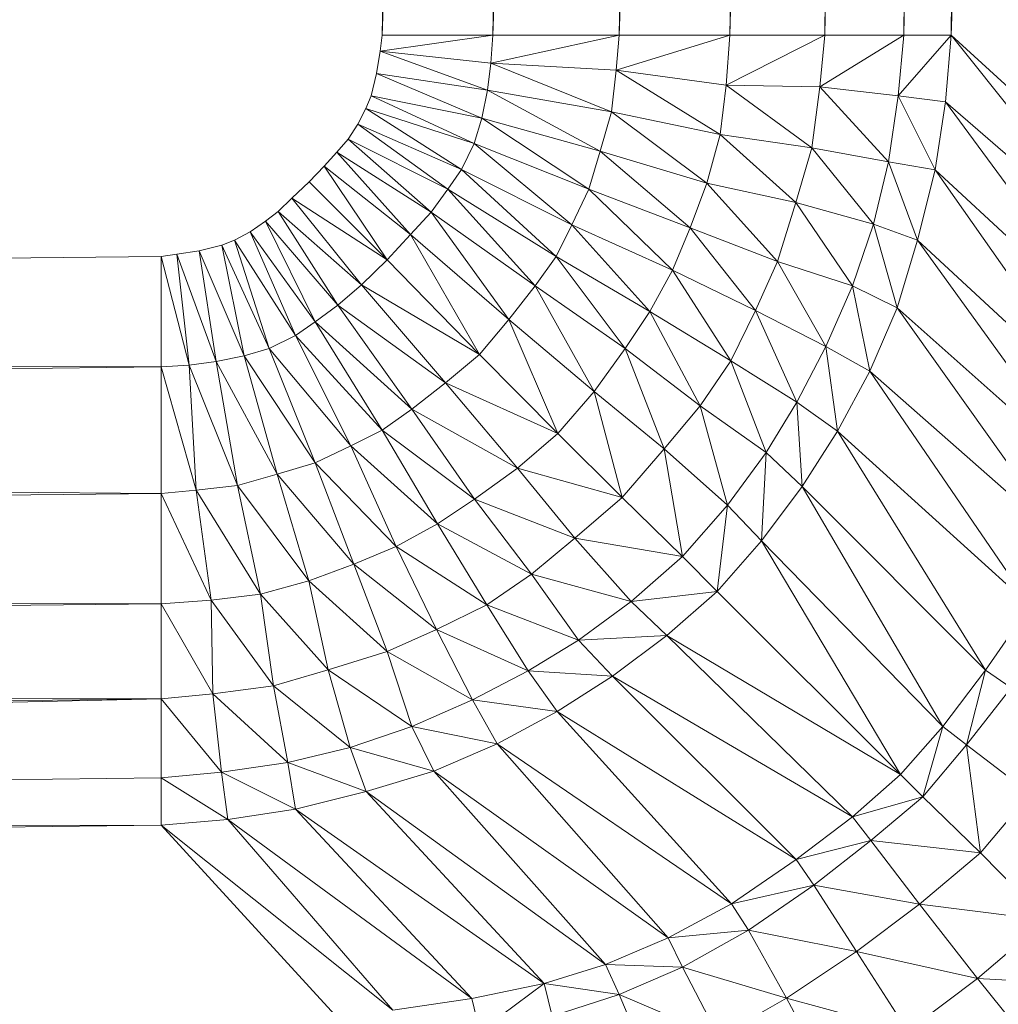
# Model space of a CAD drawing. Header units: metres. Extents: x 391.1 to 427.5, y 12.7 to 29.9.
# Tile 156 of 212: x 408.8227 to 408.8645, y 23.4224 to 23.4644. Entities that reach past the tile are written whole.
import ezdxf

# ---------------------------------------------------------------- set-up
doc = ezdxf.new("R2010")
doc.units = ezdxf.units.M
doc.layers.add('02_MOBILIARIO', color=7, linetype='Continuous', lineweight=18)

# ---------------------------------------------------------------- blocks, each defined once
blk = doc.blocks.new('Family - Plats de dutxa PS-1-153501-01_CLI_AIRE_PS1')
at = {"layer": '02_MOBILIARIO', "color": 253, "true_color": 0xaaaaaa}
for p, q in [((0.709829, 0.4), (0.706458, 0.112978)), ((0.714548, 0.4), (0.706458, 0.112978)), ((0.706458, 0.112978), (0.709829, 0.4)), ((0.706458, 0.112978), (0.714548, 0.4)), ((0.714548, 0.4), (0.711177, 0.112978)), ((0.719941, 0.4), (0.711177, 0.112978)), ((0.711177, 0.112978), (0.714548, 0.4)), ((0.711177, 0.112978), (0.719941, 0.4)), ((0.719941, 0.4), (0.71657, 0.112978)), ((0.72466, 0.4), (0.71657, 0.112978)), ((0.71657, 0.112978), (0.719941, 0.4)), ((0.71657, 0.112978), (0.72466, 0.4)), ((0.72466, 0.4), (0.721289, 0.112978)), ((0.72466, 0.4), (0.721289, 0.112978)), ((0.728705, 0.4), (0.721289, 0.112978)), ((0.721289, 0.112978), (0.728705, 0.4)), ((0.725334, 0.112978), (0.728705, 0.4)), ((0.728705, 0.4), (0.725334, 0.112978)), ((0.732076, 0.4), (0.725334, 0.112978)), ((0.725334, 0.112978), (0.732076, 0.4)), ((0.728705, 0.112978), (0.732076, 0.4)), ((0.734098, 0.4), (0.728705, 0.112978)), ((0.728705, 0.112978), (0.732076, 0.4)), ((0.728705, 0.112978), (0.734098, 0.4)), ((0.734098, 0.4), (0.730727, 0.112978)), ((0.742188, 0.4), (0.730727, 0.112978)), ((0.730727, 0.112978), (0.734098, 0.4)), ((0.730727, 0.112978), (0.742188, 0.4)), ((0.706458, 0.112978), (0.706367, 0.112301)), ((0.711177, 0.112978), (0.706367, 0.112301)), ((0.706367, 0.112301), (0.706458, 0.112978)), ((0.706367, 0.112301), (0.711177, 0.112978)), ((0.706458, 0.112978), (0.711177, 0.112978)), ((0.711177, 0.112978), (0.706458, 0.112978)), ((0.71657, 0.112978), (0.711093, 0.11178)), ((0.711093, 0.11178), (0.711177, 0.112978)), ((0.711093, 0.11178), (0.71657, 0.112978)), ((0.711177, 0.112978), (0.711093, 0.11178)), ((0.711177, 0.112978), (0.71657, 0.112978)), ((0.71657, 0.112978), (0.711177, 0.112978)), ((0.721289, 0.112978), (0.716429, 0.11148)), ((0.716429, 0.11148), (0.71657, 0.112978)), ((0.716429, 0.11148), (0.721289, 0.112978)), ((0.71657, 0.112978), (0.716429, 0.11148)), ((0.71657, 0.112978), (0.721289, 0.112978)), ((0.721289, 0.112978), (0.71657, 0.112978)), ((0.721289, 0.112978), (0.721131, 0.110841)), ((0.725334, 0.112978), (0.721131, 0.110841)), ((0.721131, 0.110841), (0.721289, 0.112978)), ((0.721131, 0.110841), (0.725334, 0.112978)), ((0.725334, 0.112978), (0.721289, 0.112978)), ((0.725334, 0.112978), (0.721289, 0.112978)), ((0.728705, 0.112978), (0.725124, 0.11077)), ((0.725124, 0.11077), (0.725334, 0.112978)), ((0.725124, 0.11077), (0.728705, 0.112978)), ((0.725334, 0.112978), (0.725124, 0.11077)), ((0.728705, 0.112978), (0.725334, 0.112978)), ((0.728705, 0.112978), (0.725334, 0.112978)), ((0.730727, 0.112978), (0.728464, 0.110394)), ((0.728464, 0.110394), (0.728705, 0.112978)), ((0.728464, 0.110394), (0.730727, 0.112978)), ((0.728705, 0.112978), (0.728464, 0.110394)), ((0.728705, 0.112978), (0.730727, 0.112978)), ((0.730727, 0.112978), (0.728705, 0.112978)), ((0.73049, 0.110131), (0.730727, 0.112978)), ((0.730727, 0.112978), (0.73049, 0.110131)), ((0.730727, 0.112978), (0.738817, 0.105562)), ((0.738615, 0.10309), (0.730727, 0.112978)), ((0.730727, 0.112978), (0.738817, 0.105562)), ((0.730727, 0.112978), (0.738615, 0.10309)), ((0.706367, 0.112301), (0.706215, 0.111346)), ((0.706215, 0.111346), (0.706367, 0.112301)), ((0.710941, 0.11063), (0.706367, 0.112301)), ((0.706367, 0.112301), (0.711093, 0.11178)), ((0.706367, 0.112301), (0.710941, 0.11063)), ((0.706367, 0.112301), (0.711093, 0.11178)), ((0.710941, 0.11063), (0.711093, 0.11178)), ((0.711093, 0.11178), (0.710941, 0.11063)), ((0.716241, 0.109714), (0.711093, 0.11178)), ((0.711093, 0.11178), (0.716429, 0.11148)), ((0.711093, 0.11178), (0.716241, 0.109714)), ((0.711093, 0.11178), (0.716429, 0.11148)), ((0.706215, 0.111346), (0.705977, 0.110391)), ((0.705977, 0.110391), (0.706215, 0.111346)), ((0.710703, 0.109436), (0.706215, 0.111346)), ((0.706215, 0.111346), (0.710941, 0.11063)), ((0.706215, 0.111346), (0.710703, 0.109436)), ((0.710941, 0.11063), (0.706215, 0.111346)), ((0.716241, 0.109714), (0.716429, 0.11148)), ((0.716429, 0.11148), (0.716241, 0.109714)), ((0.720868, 0.108737), (0.716429, 0.11148)), ((0.716429, 0.11148), (0.721131, 0.110841)), ((0.716429, 0.11148), (0.720868, 0.108737)), ((0.716429, 0.11148), (0.721131, 0.110841)), ((0.710703, 0.109436), (0.710941, 0.11063)), ((0.710941, 0.11063), (0.710703, 0.109436)), ((0.715753, 0.108024), (0.710941, 0.11063)), ((0.710941, 0.11063), (0.716241, 0.109714)), ((0.710941, 0.11063), (0.715753, 0.108024)), ((0.716241, 0.109714), (0.710941, 0.11063)), ((0.721131, 0.110841), (0.720868, 0.108737)), ((0.720868, 0.108737), (0.721131, 0.110841)), ((0.724786, 0.108178), (0.721131, 0.110841)), ((0.721131, 0.110841), (0.725124, 0.11077)), ((0.721131, 0.110841), (0.724786, 0.108178)), ((0.721131, 0.110841), (0.725124, 0.11077)), ((0.724786, 0.108178), (0.725124, 0.11077)), ((0.725124, 0.11077), (0.724786, 0.108178)), ((0.728051, 0.107577), (0.725124, 0.11077)), ((0.725124, 0.11077), (0.728464, 0.110394)), ((0.725124, 0.11077), (0.728051, 0.107577)), ((0.725124, 0.11077), (0.728464, 0.110394)), ((0.705977, 0.110391), (0.70576, 0.109849)), ((0.70576, 0.109849), (0.705977, 0.110391)), ((0.710383, 0.108362), (0.705977, 0.110391)), ((0.705977, 0.110391), (0.710703, 0.109436)), ((0.705977, 0.110391), (0.710383, 0.108362)), ((0.710703, 0.109436), (0.705977, 0.110391)), ((0.728051, 0.107577), (0.728464, 0.110394)), ((0.728464, 0.110394), (0.728051, 0.107577)), ((0.73004, 0.107239), (0.728464, 0.110394)), ((0.728464, 0.110394), (0.73049, 0.110131)), ((0.728464, 0.110394), (0.73004, 0.107239)), ((0.728464, 0.110394), (0.73049, 0.110131)), ((0.73004, 0.107239), (0.73049, 0.110131)), ((0.73049, 0.110131), (0.73004, 0.107239)), ((0.738129, 0.099724), (0.73049, 0.110131)), ((0.73049, 0.110131), (0.738615, 0.10309)), ((0.73049, 0.110131), (0.738129, 0.099724)), ((0.738615, 0.10309), (0.73049, 0.110131)), ((0.70576, 0.109849), (0.705413, 0.109176)), ((0.705413, 0.109176), (0.70576, 0.109849)), ((0.710383, 0.108362), (0.70576, 0.109849)), ((0.709835, 0.107245), (0.70576, 0.109849)), ((0.70576, 0.109849), (0.710383, 0.108362)), ((0.70576, 0.109849), (0.709835, 0.107245)), ((0.715753, 0.108024), (0.716241, 0.109714)), ((0.716241, 0.109714), (0.715753, 0.108024)), ((0.720305, 0.106671), (0.716241, 0.109714)), ((0.716241, 0.109714), (0.720868, 0.108737)), ((0.716241, 0.109714), (0.720305, 0.106671)), ((0.720868, 0.108737), (0.716241, 0.109714)), ((0.710383, 0.108362), (0.710703, 0.109436)), ((0.710703, 0.109436), (0.710383, 0.108362)), ((0.715265, 0.106408), (0.710703, 0.109436)), ((0.710703, 0.109436), (0.715753, 0.108024)), ((0.710703, 0.109436), (0.715265, 0.106408)), ((0.715753, 0.108024), (0.710703, 0.109436)), ((0.705413, 0.109176), (0.704996, 0.108539)), ((0.704996, 0.108539), (0.705413, 0.109176)), ((0.709257, 0.106408), (0.705413, 0.109176)), ((0.705413, 0.109176), (0.709835, 0.107245)), ((0.705413, 0.109176), (0.709257, 0.106408)), ((0.709835, 0.107245), (0.705413, 0.109176)), ((0.704996, 0.108539), (0.704517, 0.107983)), ((0.704517, 0.107983), (0.704996, 0.108539)), ((0.708544, 0.105432), (0.704996, 0.108539)), ((0.704996, 0.108539), (0.709257, 0.106408)), ((0.704996, 0.108539), (0.708544, 0.105432)), ((0.709257, 0.106408), (0.704996, 0.108539)), ((0.720868, 0.108737), (0.720305, 0.106671)), ((0.720305, 0.106671), (0.720868, 0.108737)), ((0.724107, 0.105845), (0.720868, 0.108737)), ((0.720868, 0.108737), (0.724786, 0.108178)), ((0.720868, 0.108737), (0.724107, 0.105845)), ((0.724786, 0.108178), (0.720868, 0.108737)), ((0.704517, 0.107983), (0.703977, 0.107383)), ((0.703977, 0.107383), (0.704517, 0.107983)), ((0.707666, 0.104477), (0.704517, 0.107983)), ((0.704517, 0.107983), (0.708544, 0.105432)), ((0.704517, 0.107983), (0.707666, 0.104477)), ((0.708544, 0.105432), (0.704517, 0.107983)), ((0.709835, 0.107245), (0.710383, 0.108362)), ((0.710383, 0.108362), (0.709835, 0.107245)), ((0.714548, 0.104888), (0.710383, 0.108362)), ((0.710383, 0.108362), (0.715265, 0.106408)), ((0.710383, 0.108362), (0.714548, 0.104888)), ((0.715265, 0.106408), (0.710383, 0.108362)), ((0.715265, 0.106408), (0.715753, 0.108024)), ((0.715753, 0.108024), (0.715265, 0.106408)), ((0.719592, 0.104756), (0.715753, 0.108024)), ((0.715753, 0.108024), (0.720305, 0.106671)), ((0.715753, 0.108024), (0.719592, 0.104756)), ((0.720305, 0.106671), (0.715753, 0.108024)), ((0.724786, 0.108178), (0.724107, 0.105845)), ((0.724107, 0.105845), (0.724786, 0.108178)), ((0.727413, 0.10491), (0.724786, 0.108178)), ((0.724786, 0.108178), (0.728051, 0.107577)), ((0.724786, 0.108178), (0.727413, 0.10491)), ((0.728051, 0.107577), (0.724786, 0.108178)), ((0.727413, 0.10491), (0.728051, 0.107577)), ((0.728051, 0.107577), (0.727413, 0.10491)), ((0.729289, 0.104233), (0.728051, 0.107577)), ((0.728051, 0.107577), (0.73004, 0.107239)), ((0.728051, 0.107577), (0.729289, 0.104233)), ((0.73004, 0.107239), (0.728051, 0.107577)), ((0.703977, 0.107383), (0.703332, 0.106722)), ((0.703332, 0.106722), (0.703977, 0.107383)), ((0.706672, 0.103393), (0.703977, 0.107383)), ((0.703977, 0.107383), (0.707666, 0.104477)), ((0.703977, 0.107383), (0.706672, 0.103393)), ((0.707666, 0.104477), (0.703977, 0.107383)), ((0.709257, 0.106408), (0.709835, 0.107245)), ((0.709835, 0.107245), (0.709257, 0.106408)), ((0.713873, 0.10354), (0.709835, 0.107245)), ((0.709835, 0.107245), (0.714548, 0.104888)), ((0.709835, 0.107245), (0.713873, 0.10354)), ((0.714548, 0.104888), (0.709835, 0.107245)), ((0.729289, 0.104233), (0.73004, 0.107239)), ((0.73004, 0.107239), (0.729289, 0.104233)), ((0.737484, 0.096631), (0.73004, 0.107239)), ((0.73004, 0.107239), (0.738129, 0.099724)), ((0.73004, 0.107239), (0.737484, 0.096631)), ((0.738129, 0.099724), (0.73004, 0.107239)), ((0.703332, 0.106722), (0.702597, 0.106017)), ((0.702597, 0.106017), (0.703332, 0.106722)), ((0.706672, 0.103393), (0.703332, 0.106722)), ((0.703332, 0.106722), (0.706672, 0.103393)), ((0.709257, 0.106408), (0.708544, 0.105432)), ((0.708544, 0.105432), (0.709257, 0.106408)), ((0.712976, 0.102276), (0.709257, 0.106408)), ((0.709257, 0.106408), (0.713873, 0.10354)), ((0.709257, 0.106408), (0.712976, 0.102276)), ((0.713873, 0.10354), (0.709257, 0.106408)), ((0.714548, 0.104888), (0.715265, 0.106408)), ((0.715265, 0.106408), (0.714548, 0.104888)), ((0.718842, 0.102952), (0.715265, 0.106408)), ((0.715265, 0.106408), (0.719592, 0.104756)), ((0.715265, 0.106408), (0.718842, 0.102952)), ((0.719592, 0.104756), (0.715265, 0.106408)), ((0.720305, 0.106671), (0.719592, 0.104756)), ((0.719592, 0.104756), (0.720305, 0.106671)), ((0.723319, 0.103328), (0.720305, 0.106671)), ((0.720305, 0.106671), (0.724107, 0.105845)), ((0.720305, 0.106671), (0.723319, 0.103328)), ((0.724107, 0.105845), (0.720305, 0.106671)), ((0.702597, 0.106017), (0.702012, 0.105462)), ((0.702012, 0.105462), (0.702597, 0.106017)), ((0.702597, 0.106017), (0.706672, 0.103393)), ((0.706672, 0.103393), (0.702597, 0.106017)), ((0.705572, 0.102327), (0.702597, 0.106017)), ((0.702597, 0.106017), (0.705572, 0.102327)), ((0.702012, 0.105462), (0.701473, 0.105041)), ((0.701473, 0.105041), (0.702012, 0.105462)), ((0.702012, 0.105462), (0.705572, 0.102327)), ((0.705572, 0.102327), (0.702012, 0.105462)), ((0.704566, 0.101453), (0.702012, 0.105462)), ((0.702012, 0.105462), (0.704566, 0.101453)), ((0.724107, 0.105845), (0.723319, 0.103328)), ((0.723319, 0.103328), (0.724107, 0.105845)), ((0.727413, 0.10491), (0.724107, 0.105845)), ((0.726512, 0.10228), (0.724107, 0.105845)), ((0.724107, 0.105845), (0.727413, 0.10491)), ((0.724107, 0.105845), (0.726512, 0.10228)), ((0.701473, 0.105041), (0.700821, 0.104584)), ((0.700821, 0.104584), (0.701473, 0.105041)), ((0.701473, 0.105041), (0.704566, 0.101453)), ((0.704566, 0.101453), (0.701473, 0.105041)), ((0.703589, 0.10074), (0.701473, 0.105041)), ((0.701473, 0.105041), (0.703589, 0.10074)), ((0.708544, 0.105432), (0.707666, 0.104477)), ((0.707666, 0.104477), (0.708544, 0.105432)), ((0.712976, 0.102276), (0.708544, 0.105432)), ((0.711851, 0.100843), (0.708544, 0.105432)), ((0.708544, 0.105432), (0.712976, 0.102276)), ((0.708544, 0.105432), (0.711851, 0.100843)), ((0.713873, 0.10354), (0.714548, 0.104888)), ((0.714548, 0.104888), (0.713873, 0.10354)), ((0.717866, 0.101187), (0.714548, 0.104888)), ((0.714548, 0.104888), (0.718842, 0.102952)), ((0.714548, 0.104888), (0.717866, 0.101187)), ((0.718842, 0.102952), (0.714548, 0.104888)), ((0.719592, 0.104756), (0.718842, 0.102952)), ((0.718842, 0.102952), (0.719592, 0.104756)), ((0.723319, 0.103328), (0.719592, 0.104756)), ((0.72238, 0.101224), (0.719592, 0.104756)), ((0.719592, 0.104756), (0.723319, 0.103328)), ((0.719592, 0.104756), (0.72238, 0.101224)), ((0.726512, 0.10228), (0.727413, 0.10491)), ((0.727413, 0.10491), (0.726512, 0.10228)), ((0.728426, 0.101341), (0.727413, 0.10491)), ((0.727413, 0.10491), (0.729289, 0.104233)), ((0.727413, 0.10491), (0.728426, 0.101341)), ((0.729289, 0.104233), (0.727413, 0.10491)), ((0.700149, 0.104237), (0.699606, 0.10402)), ((0.699606, 0.10402), (0.700149, 0.104237)), ((0.700821, 0.104584), (0.700149, 0.104237)), ((0.700149, 0.104237), (0.700821, 0.104584)), ((0.700149, 0.104237), (0.702753, 0.100162)), ((0.702753, 0.100162), (0.700149, 0.104237)), ((0.701635, 0.099615), (0.700149, 0.104237)), ((0.700149, 0.104237), (0.701635, 0.099615)), ((0.700821, 0.104584), (0.703589, 0.10074)), ((0.703589, 0.10074), (0.700821, 0.104584)), ((0.702753, 0.100162), (0.700821, 0.104584)), ((0.700821, 0.104584), (0.702753, 0.100162)), ((0.707666, 0.104477), (0.706672, 0.103393)), ((0.706672, 0.103393), (0.707666, 0.104477)), ((0.710604, 0.099357), (0.707666, 0.104477)), ((0.707666, 0.104477), (0.711851, 0.100843)), ((0.707666, 0.104477), (0.710604, 0.099357)), ((0.711851, 0.100843), (0.707666, 0.104477)), ((0.728426, 0.101341), (0.729289, 0.104233)), ((0.729289, 0.104233), (0.728426, 0.101341)), ((0.736669, 0.094013), (0.729289, 0.104233)), ((0.729289, 0.104233), (0.737484, 0.096631)), ((0.729289, 0.104233), (0.736669, 0.094013)), ((0.737484, 0.096631), (0.729289, 0.104233)), ((0.698651, 0.103782), (0.697697, 0.10363)), ((0.697697, 0.10363), (0.698651, 0.103782)), ((0.699606, 0.10402), (0.698651, 0.103782)), ((0.698651, 0.103782), (0.699606, 0.10402)), ((0.698651, 0.103782), (0.700561, 0.099295)), ((0.700561, 0.099295), (0.698651, 0.103782)), ((0.699367, 0.099056), (0.698651, 0.103782)), ((0.698651, 0.103782), (0.699367, 0.099056)), ((0.699606, 0.10402), (0.701635, 0.099615)), ((0.701635, 0.099615), (0.699606, 0.10402)), ((0.700561, 0.099295), (0.699606, 0.10402)), ((0.699606, 0.10402), (0.700561, 0.099295)), ((0.697019, 0.10354), (0.409997, 0.100169)), ((0.409997, 0.100169), (0.697019, 0.10354)), ((0.697697, 0.10363), (0.697019, 0.10354)), ((0.697019, 0.10354), (0.697697, 0.10363)), ((0.697019, 0.10354), (0.697019, 0.09882)), ((0.697019, 0.10354), (0.698217, 0.098904)), ((0.698217, 0.098904), (0.697019, 0.10354)), ((0.697019, 0.09882), (0.697019, 0.10354)), ((0.697697, 0.10363), (0.699367, 0.099056)), ((0.699367, 0.099056), (0.697697, 0.10363)), ((0.698217, 0.098904), (0.697697, 0.10363)), ((0.697697, 0.10363), (0.698217, 0.098904)), ((0.706672, 0.103393), (0.705572, 0.102327)), ((0.705572, 0.102327), (0.706672, 0.103393)), ((0.706672, 0.103393), (0.710604, 0.099357)), ((0.710604, 0.099357), (0.706672, 0.103393)), ((0.712976, 0.102276), (0.713873, 0.10354)), ((0.713873, 0.10354), (0.712976, 0.102276)), ((0.716815, 0.099609), (0.713873, 0.10354)), ((0.713873, 0.10354), (0.717866, 0.101187)), ((0.713873, 0.10354), (0.716815, 0.099609)), ((0.717866, 0.101187), (0.713873, 0.10354)), ((0.718842, 0.102952), (0.717866, 0.101187)), ((0.717866, 0.101187), (0.718842, 0.102952)), ((0.72133, 0.099083), (0.718842, 0.102952)), ((0.718842, 0.102952), (0.72238, 0.101224)), ((0.718842, 0.102952), (0.72133, 0.099083)), ((0.72238, 0.101224), (0.718842, 0.102952)), ((0.72238, 0.101224), (0.723319, 0.103328)), ((0.723319, 0.103328), (0.72238, 0.101224)), ((0.725386, 0.099688), (0.723319, 0.103328)), ((0.723319, 0.103328), (0.726512, 0.10228)), ((0.723319, 0.103328), (0.725386, 0.099688)), ((0.726512, 0.10228), (0.723319, 0.103328)), ((0.705572, 0.102327), (0.704566, 0.101453)), ((0.704566, 0.101453), (0.705572, 0.102327)), ((0.705572, 0.102327), (0.710604, 0.099357)), ((0.710604, 0.099357), (0.705572, 0.102327)), ((0.709154, 0.098146), (0.705572, 0.102327)), ((0.705572, 0.102327), (0.709154, 0.098146)), ((0.711851, 0.100843), (0.712976, 0.102276)), ((0.712976, 0.102276), (0.711851, 0.100843)), ((0.715502, 0.097768), (0.712976, 0.102276)), ((0.712976, 0.102276), (0.716815, 0.099609)), ((0.712976, 0.102276), (0.715502, 0.097768)), ((0.716815, 0.099609), (0.712976, 0.102276)), ((0.725386, 0.099688), (0.726512, 0.10228)), ((0.726512, 0.10228), (0.725386, 0.099688)), ((0.727263, 0.098636), (0.726512, 0.10228)), ((0.726512, 0.10228), (0.728426, 0.101341)), ((0.726512, 0.10228), (0.727263, 0.098636)), ((0.728426, 0.101341), (0.726512, 0.10228)), ((0.704566, 0.101453), (0.703589, 0.10074)), ((0.703589, 0.10074), (0.704566, 0.101453)), ((0.704566, 0.101453), (0.707721, 0.097021)), ((0.704566, 0.101453), (0.709154, 0.098146)), ((0.709154, 0.098146), (0.704566, 0.101453)), ((0.707721, 0.097021), (0.704566, 0.101453)), ((0.727263, 0.098636), (0.728426, 0.101341)), ((0.728426, 0.101341), (0.727263, 0.098636)), ((0.73554, 0.091347), (0.728426, 0.101341)), ((0.728426, 0.101341), (0.736669, 0.094013)), ((0.728426, 0.101341), (0.73554, 0.091347)), ((0.736669, 0.094013), (0.728426, 0.101341)), ((0.710604, 0.099357), (0.711851, 0.100843)), ((0.711851, 0.100843), (0.710604, 0.099357)), ((0.713941, 0.095986), (0.711851, 0.100843)), ((0.711851, 0.100843), (0.715502, 0.097768)), ((0.711851, 0.100843), (0.713941, 0.095986)), ((0.715502, 0.097768), (0.711851, 0.100843)), ((0.717866, 0.101187), (0.716815, 0.099609)), ((0.716815, 0.099609), (0.717866, 0.101187)), ((0.720016, 0.097167), (0.717866, 0.101187)), ((0.717866, 0.101187), (0.72133, 0.099083)), ((0.717866, 0.101187), (0.720016, 0.097167)), ((0.72133, 0.099083), (0.717866, 0.101187)), ((0.72133, 0.099083), (0.72238, 0.101224)), ((0.72238, 0.101224), (0.72133, 0.099083)), ((0.724144, 0.097318), (0.72238, 0.101224)), ((0.72238, 0.101224), (0.725386, 0.099688)), ((0.72238, 0.101224), (0.724144, 0.097318)), ((0.725386, 0.099688), (0.72238, 0.101224)), ((0.702753, 0.100162), (0.703589, 0.10074)), ((0.703589, 0.10074), (0.702753, 0.100162)), ((0.703589, 0.10074), (0.707721, 0.097021)), ((0.707721, 0.097021), (0.703589, 0.10074)), ((0.706458, 0.096124), (0.703589, 0.10074)), ((0.703589, 0.10074), (0.706458, 0.096124)), ((0.409997, 0.100169), (0.697019, 0.09882)), ((0.697019, 0.09882), (0.409997, 0.100169)), ((0.701635, 0.099615), (0.702753, 0.100162)), ((0.702753, 0.100162), (0.701635, 0.099615)), ((0.702753, 0.100162), (0.706458, 0.096124)), ((0.706458, 0.096124), (0.702753, 0.100162)), ((0.705109, 0.09545), (0.702753, 0.100162)), ((0.702753, 0.100162), (0.705109, 0.09545)), ((0.700561, 0.099295), (0.701635, 0.099615)), ((0.701635, 0.099615), (0.700561, 0.099295)), ((0.701635, 0.099615), (0.705109, 0.09545)), ((0.705109, 0.09545), (0.701635, 0.099615)), ((0.703589, 0.094732), (0.701635, 0.099615)), ((0.701635, 0.099615), (0.703589, 0.094732)), ((0.716815, 0.099609), (0.715502, 0.097768)), ((0.715502, 0.097768), (0.716815, 0.099609)), ((0.718477, 0.095327), (0.716815, 0.099609)), ((0.716815, 0.099609), (0.720016, 0.097167)), ((0.716815, 0.099609), (0.718477, 0.095327)), ((0.720016, 0.097167), (0.716815, 0.099609)), ((0.724144, 0.097318), (0.725386, 0.099688)), ((0.725386, 0.099688), (0.724144, 0.097318)), ((0.725874, 0.096082), (0.725386, 0.099688)), ((0.725386, 0.099688), (0.727263, 0.098636)), ((0.725386, 0.099688), (0.725874, 0.096082)), ((0.727263, 0.098636), (0.725386, 0.099688)), ((0.699367, 0.099056), (0.700561, 0.099295)), ((0.700561, 0.099295), (0.699367, 0.099056)), ((0.700561, 0.099295), (0.703589, 0.094732)), ((0.703589, 0.094732), (0.700561, 0.099295)), ((0.701974, 0.094244), (0.700561, 0.099295)), ((0.700561, 0.099295), (0.701974, 0.094244)), ((0.709154, 0.098146), (0.710604, 0.099357)), ((0.710604, 0.099357), (0.709154, 0.098146)), ((0.713941, 0.095986), (0.710604, 0.099357)), ((0.710604, 0.099357), (0.713941, 0.095986)), ((0.697019, 0.09882), (0.409997, 0.09545)), ((0.409997, 0.09545), (0.697019, 0.09882)), ((0.697019, 0.09882), (0.698217, 0.098904)), ((0.698217, 0.098904), (0.697019, 0.09882)), ((0.697019, 0.09882), (0.697019, 0.093427)), ((0.697019, 0.09882), (0.698518, 0.093569)), ((0.698518, 0.093569), (0.697019, 0.09882)), ((0.697019, 0.093427), (0.697019, 0.09882)), ((0.698217, 0.098904), (0.699367, 0.099056)), ((0.699367, 0.099056), (0.698217, 0.098904)), ((0.698217, 0.098904), (0.700283, 0.093756)), ((0.700283, 0.093756), (0.698217, 0.098904)), ((0.698518, 0.093569), (0.698217, 0.098904)), ((0.698217, 0.098904), (0.698518, 0.093569)), ((0.699367, 0.099056), (0.701974, 0.094244)), ((0.701974, 0.094244), (0.699367, 0.099056)), ((0.700283, 0.093756), (0.699367, 0.099056)), ((0.699367, 0.099056), (0.700283, 0.093756)), ((0.720016, 0.097167), (0.72133, 0.099083)), ((0.72133, 0.099083), (0.720016, 0.097167)), ((0.722831, 0.095176), (0.72133, 0.099083)), ((0.72133, 0.099083), (0.724144, 0.097318)), ((0.72133, 0.099083), (0.722831, 0.095176)), ((0.724144, 0.097318), (0.72133, 0.099083)), ((0.725874, 0.096082), (0.727263, 0.098636)), ((0.727263, 0.098636), (0.725874, 0.096082)), ((0.734091, 0.088638), (0.727263, 0.098636)), ((0.727263, 0.098636), (0.73554, 0.091347)), ((0.727263, 0.098636), (0.734091, 0.088638)), ((0.73554, 0.091347), (0.727263, 0.098636)), ((0.707721, 0.097021), (0.709154, 0.098146)), ((0.709154, 0.098146), (0.707721, 0.097021)), ((0.709154, 0.098146), (0.713941, 0.095986)), ((0.713941, 0.095986), (0.709154, 0.098146)), ((0.712229, 0.094496), (0.709154, 0.098146)), ((0.709154, 0.098146), (0.712229, 0.094496)), ((0.715502, 0.097768), (0.713941, 0.095986)), ((0.713941, 0.095986), (0.715502, 0.097768)), ((0.718477, 0.095327), (0.715502, 0.097768)), ((0.716697, 0.093258), (0.715502, 0.097768)), ((0.715502, 0.097768), (0.718477, 0.095327)), ((0.715502, 0.097768), (0.716697, 0.093258)), ((0.718477, 0.095327), (0.720016, 0.097167)), ((0.720016, 0.097167), (0.718477, 0.095327)), ((0.72118, 0.092922), (0.720016, 0.097167)), ((0.720016, 0.097167), (0.722831, 0.095176)), ((0.720016, 0.097167), (0.72118, 0.092922)), ((0.722831, 0.095176), (0.720016, 0.097167)), ((0.722831, 0.095176), (0.724144, 0.097318)), ((0.724144, 0.097318), (0.722831, 0.095176)), ((0.724373, 0.093715), (0.724144, 0.097318)), ((0.724144, 0.097318), (0.725874, 0.096082)), ((0.724144, 0.097318), (0.724373, 0.093715)), ((0.725874, 0.096082), (0.724144, 0.097318)), ((0.706458, 0.096124), (0.707721, 0.097021)), ((0.707721, 0.097021), (0.706458, 0.096124)), ((0.707721, 0.097021), (0.712229, 0.094496)), ((0.712229, 0.094496), (0.707721, 0.097021)), ((0.710388, 0.093182), (0.707721, 0.097021)), ((0.707721, 0.097021), (0.710388, 0.093182)), ((0.705109, 0.09545), (0.706458, 0.096124)), ((0.706458, 0.096124), (0.705109, 0.09545)), ((0.706458, 0.096124), (0.710388, 0.093182)), ((0.710388, 0.093182), (0.706458, 0.096124)), ((0.70881, 0.092131), (0.706458, 0.096124)), ((0.706458, 0.096124), (0.70881, 0.092131)), ((0.713941, 0.095986), (0.712229, 0.094496)), ((0.712229, 0.094496), (0.713941, 0.095986)), ((0.716697, 0.093258), (0.713941, 0.095986)), ((0.713941, 0.095986), (0.716697, 0.093258)), ((0.724373, 0.093715), (0.725874, 0.096082)), ((0.725874, 0.096082), (0.724373, 0.093715)), ((0.732187, 0.085885), (0.725874, 0.096082)), ((0.725874, 0.096082), (0.734091, 0.088638)), ((0.725874, 0.096082), (0.732187, 0.085885)), ((0.734091, 0.088638), (0.725874, 0.096082)), ((0.409997, 0.09545), (0.697019, 0.093427)), ((0.697019, 0.093427), (0.409997, 0.09545)), ((0.703589, 0.094732), (0.705109, 0.09545)), ((0.705109, 0.09545), (0.703589, 0.094732)), ((0.705109, 0.09545), (0.70881, 0.092131)), ((0.70881, 0.092131), (0.705109, 0.09545)), ((0.707045, 0.091156), (0.705109, 0.09545)), ((0.705109, 0.09545), (0.707045, 0.091156)), ((0.716697, 0.093258), (0.718477, 0.095327)), ((0.718477, 0.095327), (0.716697, 0.093258)), ((0.719267, 0.090731), (0.718477, 0.095327)), ((0.718477, 0.095327), (0.72118, 0.092922)), ((0.718477, 0.095327), (0.719267, 0.090731)), ((0.72118, 0.092922), (0.718477, 0.095327)), ((0.72118, 0.092922), (0.722831, 0.095176)), ((0.722831, 0.095176), (0.72118, 0.092922)), ((0.722637, 0.091405), (0.722831, 0.095176)), ((0.722831, 0.095176), (0.722637, 0.091405)), ((0.722831, 0.095176), (0.724373, 0.093715)), ((0.724373, 0.093715), (0.722831, 0.095176)), ((0.701974, 0.094244), (0.703589, 0.094732)), ((0.703589, 0.094732), (0.701974, 0.094244)), ((0.703589, 0.094732), (0.707045, 0.091156)), ((0.707045, 0.091156), (0.703589, 0.094732)), ((0.705242, 0.090405), (0.703589, 0.094732)), ((0.703589, 0.094732), (0.705242, 0.090405)), ((0.700283, 0.093756), (0.701974, 0.094244)), ((0.701974, 0.094244), (0.700283, 0.093756)), ((0.701974, 0.094244), (0.705242, 0.090405)), ((0.705242, 0.090405), (0.701974, 0.094244)), ((0.703326, 0.089692), (0.701974, 0.094244)), ((0.701974, 0.094244), (0.703326, 0.089692)), ((0.712229, 0.094496), (0.710388, 0.093182)), ((0.710388, 0.093182), (0.712229, 0.094496)), ((0.712229, 0.094496), (0.714671, 0.09152)), ((0.712229, 0.094496), (0.716697, 0.093258)), ((0.716697, 0.093258), (0.712229, 0.094496)), ((0.714671, 0.09152), (0.712229, 0.094496)), ((0.698518, 0.093569), (0.700283, 0.093756)), ((0.700283, 0.093756), (0.698518, 0.093569)), ((0.700283, 0.093756), (0.703326, 0.089692)), ((0.703326, 0.089692), (0.700283, 0.093756)), ((0.70126, 0.089129), (0.700283, 0.093756)), ((0.700283, 0.093756), (0.70126, 0.089129)), ((0.722637, 0.091405), (0.724373, 0.093715)), ((0.724373, 0.093715), (0.722637, 0.091405)), ((0.73037, 0.083486), (0.724373, 0.093715)), ((0.724373, 0.093715), (0.732187, 0.085885)), ((0.724373, 0.093715), (0.73037, 0.083486)), ((0.732187, 0.085885), (0.724373, 0.093715)), ((0.697019, 0.093427), (0.409997, 0.090056)), ((0.409997, 0.090056), (0.697019, 0.093427)), ((0.697019, 0.093427), (0.698518, 0.093569)), ((0.698518, 0.093569), (0.697019, 0.093427)), ((0.697019, 0.093427), (0.697019, 0.088708)), ((0.697019, 0.093427), (0.699156, 0.088867)), ((0.699156, 0.088867), (0.697019, 0.093427)), ((0.697019, 0.088708), (0.697019, 0.093427)), ((0.698518, 0.093569), (0.70126, 0.089129)), ((0.70126, 0.089129), (0.698518, 0.093569)), ((0.699156, 0.088867), (0.698518, 0.093569)), ((0.698518, 0.093569), (0.699156, 0.088867)), ((0.710388, 0.093182), (0.70881, 0.092131)), ((0.70881, 0.092131), (0.710388, 0.093182)), ((0.710388, 0.093182), (0.714671, 0.09152)), ((0.714671, 0.09152), (0.710388, 0.093182)), ((0.71283, 0.089981), (0.710388, 0.093182)), ((0.710388, 0.093182), (0.71283, 0.089981)), ((0.714671, 0.09152), (0.716697, 0.093258)), ((0.716697, 0.093258), (0.714671, 0.09152)), ((0.719267, 0.090731), (0.716697, 0.093258)), ((0.716697, 0.093258), (0.719267, 0.090731)), ((0.719267, 0.090731), (0.72118, 0.092922)), ((0.72118, 0.092922), (0.719267, 0.090731)), ((0.720739, 0.089243), (0.72118, 0.092922)), ((0.72118, 0.092922), (0.720739, 0.089243)), ((0.72118, 0.092922), (0.722637, 0.091405)), ((0.722637, 0.091405), (0.72118, 0.092922)), ((0.70881, 0.092131), (0.707045, 0.091156)), ((0.707045, 0.091156), (0.70881, 0.092131)), ((0.70881, 0.092131), (0.71283, 0.089981)), ((0.71283, 0.089981), (0.70881, 0.092131)), ((0.710914, 0.088668), (0.70881, 0.092131)), ((0.70881, 0.092131), (0.710914, 0.088668)), ((0.71283, 0.089981), (0.714671, 0.09152)), ((0.714671, 0.09152), (0.71283, 0.089981)), ((0.714671, 0.09152), (0.719267, 0.090731)), ((0.719267, 0.090731), (0.714671, 0.09152)), ((0.717075, 0.088818), (0.714671, 0.09152)), ((0.714671, 0.09152), (0.717075, 0.088818)), ((0.720739, 0.089243), (0.722637, 0.091405)), ((0.722637, 0.091405), (0.720739, 0.089243)), ((0.72857, 0.081427), (0.722637, 0.091405)), ((0.722637, 0.091405), (0.73037, 0.083486)), ((0.722637, 0.091405), (0.72857, 0.081427)), ((0.73037, 0.083486), (0.722637, 0.091405)), ((0.707045, 0.091156), (0.705242, 0.090405)), ((0.705242, 0.090405), (0.707045, 0.091156)), ((0.707045, 0.091156), (0.710914, 0.088668)), ((0.710914, 0.088668), (0.707045, 0.091156)), ((0.708773, 0.087617), (0.707045, 0.091156)), ((0.707045, 0.091156), (0.708773, 0.087617)), ((0.705242, 0.090405), (0.703326, 0.089692)), ((0.703326, 0.089692), (0.705242, 0.090405)), ((0.705242, 0.090405), (0.706669, 0.086679)), ((0.705242, 0.090405), (0.708773, 0.087617)), ((0.708773, 0.087617), (0.705242, 0.090405)), ((0.706669, 0.086679), (0.705242, 0.090405)), ((0.717075, 0.088818), (0.719267, 0.090731)), ((0.719267, 0.090731), (0.717075, 0.088818)), ((0.720739, 0.089243), (0.719267, 0.090731)), ((0.719267, 0.090731), (0.720739, 0.089243)), ((0.409997, 0.090056), (0.697019, 0.088708)), ((0.697019, 0.088708), (0.409997, 0.090056)), ((0.710914, 0.088668), (0.71283, 0.089981)), ((0.71283, 0.089981), (0.710914, 0.088668)), ((0.71283, 0.089981), (0.717075, 0.088818)), ((0.717075, 0.088818), (0.71283, 0.089981)), ((0.714821, 0.087167), (0.71283, 0.089981)), ((0.71283, 0.089981), (0.714821, 0.087167)), ((0.703326, 0.089692), (0.70126, 0.089129)), ((0.70126, 0.089129), (0.703326, 0.089692)), ((0.703326, 0.089692), (0.706669, 0.086679)), ((0.706669, 0.086679), (0.703326, 0.089692)), ((0.704152, 0.085891), (0.703326, 0.089692)), ((0.703326, 0.089692), (0.704152, 0.085891)), ((0.70126, 0.089129), (0.699156, 0.088867)), ((0.699156, 0.088867), (0.70126, 0.089129)), ((0.70126, 0.089129), (0.704152, 0.085891)), ((0.704152, 0.085891), (0.70126, 0.089129)), ((0.70182, 0.085211), (0.70126, 0.089129)), ((0.70126, 0.089129), (0.70182, 0.085211)), ((0.717075, 0.088818), (0.720739, 0.089243)), ((0.720739, 0.089243), (0.717075, 0.088818)), ((0.718593, 0.08736), (0.720739, 0.089243)), ((0.720739, 0.089243), (0.718593, 0.08736)), ((0.72857, 0.081427), (0.720739, 0.089243)), ((0.720739, 0.089243), (0.72857, 0.081427)), ((0.697019, 0.088708), (0.409997, 0.085817)), ((0.409997, 0.085817), (0.697019, 0.088708)), ((0.699156, 0.088867), (0.697019, 0.088708)), ((0.697019, 0.088708), (0.699156, 0.088867)), ((0.697019, 0.088708), (0.697019, 0.084663)), ((0.697019, 0.088708), (0.699227, 0.084874)), ((0.699227, 0.084874), (0.697019, 0.088708)), ((0.697019, 0.084663), (0.697019, 0.088708)), ((0.699156, 0.088867), (0.70182, 0.085211)), ((0.70182, 0.085211), (0.699156, 0.088867)), ((0.699227, 0.084874), (0.699156, 0.088867)), ((0.699156, 0.088867), (0.699227, 0.084874)), ((0.708773, 0.087617), (0.710914, 0.088668)), ((0.710914, 0.088668), (0.708773, 0.087617)), ((0.710914, 0.088668), (0.714821, 0.087167)), ((0.714821, 0.087167), (0.710914, 0.088668)), ((0.71268, 0.085853), (0.710914, 0.088668)), ((0.710914, 0.088668), (0.71268, 0.085853)), ((0.714821, 0.087167), (0.717075, 0.088818)), ((0.717075, 0.088818), (0.714821, 0.087167)), ((0.718593, 0.08736), (0.717075, 0.088818)), ((0.717075, 0.088818), (0.718593, 0.08736)), ((0.734091, 0.088638), (0.732187, 0.085885)), ((0.732187, 0.085885), (0.734091, 0.088638)), ((0.706669, 0.086679), (0.708773, 0.087617)), ((0.708773, 0.087617), (0.706669, 0.086679)), ((0.708773, 0.087617), (0.71268, 0.085853)), ((0.71268, 0.085853), (0.708773, 0.087617)), ((0.710309, 0.084611), (0.708773, 0.087617)), ((0.708773, 0.087617), (0.710309, 0.084611)), ((0.71268, 0.085853), (0.714821, 0.087167)), ((0.714821, 0.087167), (0.71268, 0.085853)), ((0.714821, 0.087167), (0.718593, 0.08736)), ((0.718593, 0.08736), (0.714821, 0.087167)), ((0.716282, 0.085624), (0.714821, 0.087167)), ((0.714821, 0.087167), (0.716282, 0.085624)), ((0.716282, 0.085624), (0.718593, 0.08736)), ((0.718593, 0.08736), (0.716282, 0.085624)), ((0.718593, 0.08736), (0.72857, 0.081427)), ((0.72857, 0.081427), (0.718593, 0.08736)), ((0.726512, 0.079627), (0.718593, 0.08736)), ((0.718593, 0.08736), (0.726512, 0.079627)), ((0.706669, 0.086679), (0.704152, 0.085891)), ((0.704152, 0.085891), (0.706669, 0.086679)), ((0.706669, 0.086679), (0.710309, 0.084611)), ((0.710309, 0.084611), (0.706669, 0.086679)), ((0.707717, 0.083485), (0.706669, 0.086679)), ((0.706669, 0.086679), (0.707717, 0.083485)), ((0.409997, 0.085817), (0.697019, 0.084663)), ((0.697019, 0.084663), (0.409997, 0.085817)), ((0.704152, 0.085891), (0.70182, 0.085211)), ((0.70182, 0.085211), (0.704152, 0.085891)), ((0.704152, 0.085891), (0.705088, 0.082584)), ((0.704152, 0.085891), (0.707717, 0.083485)), ((0.707717, 0.083485), (0.704152, 0.085891)), ((0.705088, 0.082584), (0.704152, 0.085891)), ((0.710309, 0.084611), (0.71268, 0.085853)), ((0.71268, 0.085853), (0.710309, 0.084611)), ((0.71268, 0.085853), (0.716282, 0.085624)), ((0.716282, 0.085624), (0.71268, 0.085853)), ((0.713916, 0.084123), (0.71268, 0.085853)), ((0.71268, 0.085853), (0.713916, 0.084123)), ((0.732187, 0.085885), (0.73037, 0.083486)), ((0.73037, 0.083486), (0.732187, 0.085885)), ((0.731375, 0.082692), (0.732187, 0.085885)), ((0.732187, 0.085885), (0.731375, 0.082692)), ((0.733289, 0.08513), (0.732187, 0.085885)), ((0.732187, 0.085885), (0.733289, 0.08513)), ((0.713916, 0.084123), (0.716282, 0.085624)), ((0.716282, 0.085624), (0.713916, 0.084123)), ((0.716282, 0.085624), (0.726512, 0.079627)), ((0.726512, 0.079627), (0.716282, 0.085624)), ((0.724113, 0.077811), (0.716282, 0.085624)), ((0.716282, 0.085624), (0.724113, 0.077811)), ((0.697019, 0.084663), (0.699227, 0.084874)), ((0.699227, 0.084874), (0.697019, 0.084663)), ((0.699227, 0.084874), (0.70182, 0.085211)), ((0.70182, 0.085211), (0.699227, 0.084874)), ((0.699227, 0.084874), (0.702421, 0.081946)), ((0.702421, 0.081946), (0.699227, 0.084874)), ((0.699603, 0.081533), (0.699227, 0.084874)), ((0.699227, 0.084874), (0.699603, 0.081533)), ((0.70182, 0.085211), (0.705088, 0.082584)), ((0.705088, 0.082584), (0.70182, 0.085211)), ((0.702421, 0.081946), (0.70182, 0.085211)), ((0.70182, 0.085211), (0.702421, 0.081946)), ((0.731375, 0.082692), (0.733289, 0.08513)), ((0.733289, 0.08513), (0.731375, 0.082692)), ((0.697019, 0.084663), (0.409997, 0.081292)), ((0.409997, 0.081292), (0.697019, 0.084663)), ((0.697019, 0.084663), (0.409997, 0.077922)), ((0.409997, 0.077922), (0.697019, 0.084663)), ((0.697019, 0.081292), (0.697019, 0.084663)), ((0.697019, 0.084663), (0.699603, 0.081533)), ((0.699603, 0.081533), (0.697019, 0.084663)), ((0.697019, 0.081292), (0.697019, 0.084663)), ((0.707717, 0.083485), (0.710309, 0.084611)), ((0.710309, 0.084611), (0.707717, 0.083485)), ((0.710309, 0.084611), (0.713916, 0.084123)), ((0.713916, 0.084123), (0.710309, 0.084611)), ((0.711361, 0.082734), (0.710309, 0.084611)), ((0.710309, 0.084611), (0.711361, 0.082734)), ((0.711361, 0.082734), (0.713916, 0.084123)), ((0.713916, 0.084123), (0.711361, 0.082734)), ((0.713916, 0.084123), (0.724113, 0.077811)), ((0.724113, 0.077811), (0.713916, 0.084123)), ((0.721359, 0.075907), (0.713916, 0.084123)), ((0.713916, 0.084123), (0.721359, 0.075907)), ((0.705088, 0.082584), (0.707717, 0.083485)), ((0.707717, 0.083485), (0.705088, 0.082584)), ((0.707717, 0.083485), (0.711361, 0.082734)), ((0.711361, 0.082734), (0.707717, 0.083485)), ((0.708656, 0.081571), (0.707717, 0.083485)), ((0.707717, 0.083485), (0.708656, 0.081571)), ((0.73037, 0.083486), (0.72857, 0.081427)), ((0.72857, 0.081427), (0.73037, 0.083486)), ((0.729514, 0.080483), (0.73037, 0.083486)), ((0.73037, 0.083486), (0.729514, 0.080483)), ((0.73037, 0.083486), (0.731375, 0.082692)), ((0.731375, 0.082692), (0.73037, 0.083486)), ((0.702421, 0.081946), (0.705088, 0.082584)), ((0.705088, 0.082584), (0.702421, 0.081946)), ((0.705088, 0.082584), (0.708656, 0.081571)), ((0.708656, 0.081571), (0.705088, 0.082584)), ((0.705764, 0.080708), (0.705088, 0.082584)), ((0.705088, 0.082584), (0.705764, 0.080708)), ((0.708656, 0.081571), (0.711361, 0.082734)), ((0.711361, 0.082734), (0.708656, 0.081571)), ((0.711361, 0.082734), (0.721359, 0.075907)), ((0.721359, 0.075907), (0.711361, 0.082734)), ((0.71865, 0.074457), (0.711361, 0.082734)), ((0.711361, 0.082734), (0.71865, 0.074457)), ((0.729514, 0.080483), (0.731375, 0.082692)), ((0.731375, 0.082692), (0.729514, 0.080483)), ((0.734098, 0.080618), (0.731375, 0.082692)), ((0.731985, 0.078092), (0.731375, 0.082692)), ((0.731375, 0.082692), (0.734098, 0.080618)), ((0.731375, 0.082692), (0.731985, 0.078092)), ((0.699603, 0.081533), (0.702421, 0.081946)), ((0.702421, 0.081946), (0.699603, 0.081533)), ((0.702421, 0.081946), (0.705764, 0.080708)), ((0.705764, 0.080708), (0.702421, 0.081946)), ((0.702759, 0.079957), (0.702421, 0.081946)), ((0.702421, 0.081946), (0.702759, 0.079957)), ((0.697019, 0.081292), (0.699603, 0.081533)), ((0.699603, 0.081533), (0.697019, 0.081292)), ((0.699603, 0.081533), (0.702759, 0.079957)), ((0.702759, 0.079957), (0.699603, 0.081533)), ((0.699866, 0.079507), (0.699603, 0.081533)), ((0.699603, 0.081533), (0.699866, 0.079507)), ((0.705764, 0.080708), (0.708656, 0.081571)), ((0.708656, 0.081571), (0.705764, 0.080708)), ((0.708656, 0.081571), (0.71865, 0.074457)), ((0.71865, 0.074457), (0.708656, 0.081571)), ((0.715984, 0.073328), (0.708656, 0.081571)), ((0.708656, 0.081571), (0.715984, 0.073328)), ((0.697019, 0.081292), (0.409997, 0.077922)), ((0.409997, 0.077922), (0.697019, 0.081292)), ((0.697019, 0.081292), (0.697019, 0.07927)), ((0.697019, 0.081292), (0.699866, 0.079507)), ((0.699866, 0.079507), (0.697019, 0.081292)), ((0.697019, 0.07927), (0.697019, 0.081292)), ((0.72857, 0.081427), (0.726512, 0.079627)), ((0.726512, 0.079627), (0.72857, 0.081427)), ((0.729514, 0.080483), (0.72857, 0.081427)), ((0.72857, 0.081427), (0.729514, 0.080483)), ((0.702759, 0.079957), (0.705764, 0.080708)), ((0.705764, 0.080708), (0.702759, 0.079957)), ((0.705764, 0.080708), (0.715984, 0.073328)), ((0.715984, 0.073328), (0.705764, 0.080708)), ((0.713367, 0.072513), (0.705764, 0.080708)), ((0.705764, 0.080708), (0.713367, 0.072513)), ((0.726512, 0.079627), (0.729514, 0.080483)), ((0.729514, 0.080483), (0.726512, 0.079627)), ((0.727305, 0.078622), (0.729514, 0.080483)), ((0.729514, 0.080483), (0.727305, 0.078622)), ((0.731985, 0.078092), (0.729514, 0.080483)), ((0.729514, 0.080483), (0.731985, 0.078092)), ((0.731985, 0.078092), (0.734098, 0.080618)), ((0.734098, 0.080618), (0.731985, 0.078092)), ((0.699866, 0.079507), (0.702759, 0.079957)), ((0.702759, 0.079957), (0.699866, 0.079507)), ((0.702759, 0.079957), (0.713367, 0.072513)), ((0.713367, 0.072513), (0.702759, 0.079957)), ((0.710273, 0.071868), (0.702759, 0.079957)), ((0.702759, 0.079957), (0.710273, 0.071868)), ((0.697019, 0.07927), (0.699866, 0.079507)), ((0.699866, 0.079507), (0.697019, 0.07927)), ((0.699866, 0.079507), (0.710273, 0.071868)), ((0.710273, 0.071868), (0.699866, 0.079507)), ((0.706908, 0.071382), (0.699866, 0.079507)), ((0.699866, 0.079507), (0.706908, 0.071382)), ((0.726512, 0.079627), (0.724113, 0.077811)), ((0.724113, 0.077811), (0.726512, 0.079627)), ((0.727305, 0.078622), (0.726512, 0.079627)), ((0.726512, 0.079627), (0.727305, 0.078622)), ((0.409997, 0.077922), (0.697019, 0.07927)), ((0.697019, 0.07927), (0.409997, 0.075899)), ((0.697019, 0.07927), (0.409997, 0.077922)), ((0.409997, 0.075899), (0.697019, 0.07927)), ((0.697019, 0.07927), (0.704435, 0.07118)), ((0.697019, 0.07927), (0.706908, 0.071382)), ((0.706908, 0.071382), (0.697019, 0.07927)), ((0.704435, 0.07118), (0.697019, 0.07927)), ((0.724113, 0.077811), (0.727305, 0.078622)), ((0.727305, 0.078622), (0.724113, 0.077811)), ((0.724867, 0.076709), (0.727305, 0.078622)), ((0.727305, 0.078622), (0.724867, 0.076709)), ((0.727305, 0.078622), (0.729379, 0.075899)), ((0.727305, 0.078622), (0.731985, 0.078092)), ((0.731985, 0.078092), (0.727305, 0.078622)), ((0.729379, 0.075899), (0.727305, 0.078622)), ((0.724113, 0.077811), (0.721359, 0.075907)), ((0.721359, 0.075907), (0.724113, 0.077811)), ((0.724113, 0.077811), (0.724867, 0.076709)), ((0.724867, 0.076709), (0.724113, 0.077811)), ((0.729379, 0.075899), (0.731985, 0.078092)), ((0.731985, 0.078092), (0.729379, 0.075899)), ((0.731985, 0.078092), (0.734772, 0.075225)), ((0.734772, 0.075225), (0.731985, 0.078092)), ((0.721359, 0.075907), (0.724867, 0.076709)), ((0.724867, 0.076709), (0.721359, 0.075907)), ((0.724867, 0.076709), (0.722075, 0.074785)), ((0.722075, 0.074785), (0.724867, 0.076709)), ((0.724867, 0.076709), (0.729379, 0.075899)), ((0.729379, 0.075899), (0.724867, 0.076709)), ((0.726682, 0.073877), (0.724867, 0.076709)), ((0.724867, 0.076709), (0.726682, 0.073877)), ((0.721359, 0.075907), (0.71865, 0.074457)), ((0.71865, 0.074457), (0.721359, 0.075907)), ((0.722075, 0.074785), (0.721359, 0.075907)), ((0.721359, 0.075907), (0.722075, 0.074785)), ((0.729379, 0.075899), (0.726682, 0.073877)), ((0.726682, 0.073877), (0.729379, 0.075899)), ((0.729379, 0.075899), (0.734772, 0.075225)), ((0.734772, 0.075225), (0.729379, 0.075899)), ((0.731851, 0.072721), (0.729379, 0.075899)), ((0.729379, 0.075899), (0.731851, 0.072721)), ((0.734772, 0.075225), (0.731851, 0.072721)), ((0.731851, 0.072721), (0.734772, 0.075225)), ((0.71865, 0.074457), (0.715984, 0.073328)), ((0.715984, 0.073328), (0.71865, 0.074457)), ((0.71865, 0.074457), (0.722075, 0.074785)), ((0.722075, 0.074785), (0.71865, 0.074457)), ((0.719267, 0.073203), (0.71865, 0.074457)), ((0.71865, 0.074457), (0.719267, 0.073203)), ((0.722075, 0.074785), (0.719267, 0.073203)), ((0.719267, 0.073203), (0.722075, 0.074785)), ((0.722075, 0.074785), (0.726682, 0.073877)), ((0.726682, 0.073877), (0.722075, 0.074785)), ((0.7237, 0.071886), (0.722075, 0.074785)), ((0.722075, 0.074785), (0.7237, 0.071886)), ((0.726682, 0.073877), (0.7237, 0.071886)), ((0.7237, 0.071886), (0.726682, 0.073877)), ((0.726682, 0.073877), (0.731851, 0.072721)), ((0.731851, 0.072721), (0.726682, 0.073877)), ((0.728874, 0.07049), (0.726682, 0.073877)), ((0.726682, 0.073877), (0.728874, 0.07049)), ((0.715984, 0.073328), (0.713367, 0.072513)), ((0.713367, 0.072513), (0.715984, 0.073328)), ((0.715984, 0.073328), (0.719267, 0.073203)), ((0.719267, 0.073203), (0.715984, 0.073328)), ((0.716562, 0.072038), (0.715984, 0.073328)), ((0.715984, 0.073328), (0.716562, 0.072038)), ((0.716562, 0.072038), (0.719267, 0.073203)), ((0.719267, 0.073203), (0.716562, 0.072038)), ((0.719267, 0.073203), (0.7237, 0.071886)), ((0.7237, 0.071886), (0.719267, 0.073203)), ((0.72081, 0.070242), (0.719267, 0.073203)), ((0.719267, 0.073203), (0.72081, 0.070242)), ((0.731851, 0.072721), (0.728874, 0.07049)), ((0.728874, 0.07049), (0.731851, 0.072721)), ((0.731851, 0.072721), (0.737533, 0.072414)), ((0.737533, 0.072414), (0.731851, 0.072721)), ((0.734405, 0.069573), (0.731851, 0.072721)), ((0.731851, 0.072721), (0.734405, 0.069573)), ((0.713367, 0.072513), (0.710273, 0.071868)), ((0.710273, 0.071868), (0.713367, 0.072513)), ((0.710613, 0.070476), (0.713367, 0.072513)), ((0.713367, 0.072513), (0.710613, 0.070476)), ((0.713367, 0.072513), (0.716562, 0.072038)), ((0.716562, 0.072038), (0.713367, 0.072513)), ((0.713706, 0.071121), (0.713367, 0.072513)), ((0.713706, 0.071121), (0.713367, 0.072513)), ((0.710273, 0.071868), (0.706908, 0.071382)), ((0.706908, 0.071382), (0.710273, 0.071868)), ((0.710273, 0.071868), (0.710613, 0.070476)), ((0.710273, 0.071868), (0.710613, 0.070476)), ((0.713706, 0.071121), (0.716562, 0.072038)), ((0.716562, 0.072038), (0.713706, 0.071121)), ((0.716562, 0.072038), (0.72081, 0.070242)), ((0.72081, 0.070242), (0.716562, 0.072038)), ((0.717854, 0.068971), (0.716562, 0.072038)), ((0.716562, 0.072038), (0.717854, 0.068971)), ((0.7237, 0.071886), (0.72081, 0.070242)), ((0.72081, 0.070242), (0.7237, 0.071886)), ((0.7237, 0.071886), (0.725607, 0.068383)), ((0.7237, 0.071886), (0.728874, 0.07049)), ((0.728874, 0.07049), (0.7237, 0.071886)), ((0.725607, 0.068383), (0.7237, 0.071886))]:
    blk.add_line(p, q, dxfattribs=at)
blk = doc.blocks.new('LONDR55-XX_ZZ-ARQ-CAA-M3D-Londres55_ifc-1-01_CLI_AIRE_PS1')
at = {"layer": '02_MOBILIARIO', "color": 253, "lineweight": 18, "true_color": 0xaaaaaa}
blk.add_blockref('Family - Plats de dutxa PS-1-153501-01_CLI_AIRE_PS1', (408.131716, 23.350737), dxfattribs=at)

msp = doc.modelspace()

# ---------------------------------------------------------------- block references
at = {"lineweight": 5}
msp.add_blockref('LONDR55-XX_ZZ-ARQ-CAA-M3D-Londres55_ifc-1-01_CLI_AIRE_PS1', (0, 0), dxfattribs=at)

doc.saveas('drawing.dxf')
